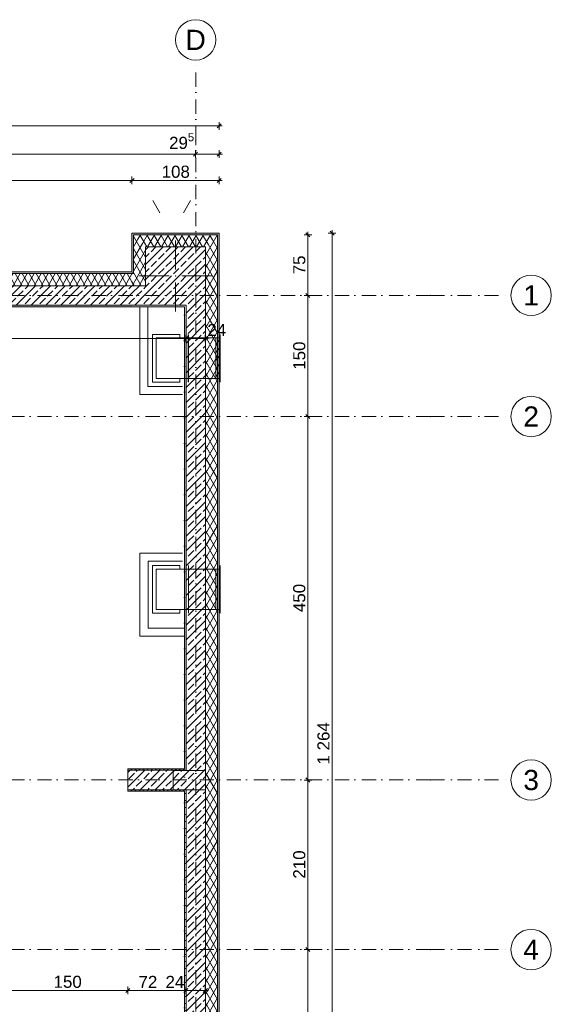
# Model space of a CAD drawing. Header units: millimetres. Extents: x -126271 to -91276, y -179170 to 5194.
# Tile 33 of 34: x -98011 to -91422, y -100644 to -88454. Entities that reach past the tile are written whole.
import ezdxf
from ezdxf.enums import TextEntityAlignment as Align

# ---------------------------------------------------------------- set-up
doc = ezdxf.new("R2010")
doc.units = ezdxf.units.MM
doc.header["$MEASUREMENT"] = 0
doc.linetypes.add('Kropki i Kreski', pattern=[335.138881, 176.388884, -88.194442, 0, -70.555556])
doc.linetypes.add('Kropkowana', pattern=[317.499995, 0, -317.499995])
for name, color, linetype, lineweight in [('A_Nr_pióra__3', 7, 'Continuous', 13), ('Nowe_A_Nr_pióra__3', 7, 'Continuous', 13), ('Nowe_Konstrukcja - Stropy_Nr_pióra__126', 255, 'Continuous', 0), ('Nowe_Konstrukcja - Słupy_Nr_pióra__3', 7, 'Continuous', 13), ('Nowe_Konstrukcja - Słupy_Nr_pióra__41', 7, 'Continuous', 13), ('Nowe_Konstrukcja - Ściany zew_Nr_pióra__21', 7, 'Continuous', 20), ('Nowe_Konstrukcja - Ściany zew_Nr_pióra__3', 7, 'Continuous', 13), ('Nowe_Osie_Nr_pióra__3', 7, 'Continuous', 13), ('Nowe_Osie_Nr_pióra__4', 8, 'Continuous', 13), ('Nowe_Wymiarowanie - Ogólne_Nr_pióra__42', 8, 'Continuous', 25)]:
    doc.layers.add(name, color=color, linetype=linetype, lineweight=lineweight)
for name, color, linetype, lineweight, true_color in [('NewŚciana_Nr_pióra__252', 7, 'Continuous', 13, 0xe8e8e8), ('Nowe_Elementy Modelu - Strefy_Nr_pióra__121', 7, 'Continuous', 0, 0xd5e3e3), ('Nowe_Konstrukcja - Słupy_Nr_pióra__1', 7, 'Continuous', 13, 0x6879ec), ('Nowe_Konstrukcja - Słupy_Nr_pióra__101', 250, 'Continuous', 13, 0x333333), ('Nowe_Konstrukcja - Ściany zew_Nr_pióra__23', 7, 'Continuous', 13, 0x858585), ('Nowe_Wymiarowanie - Ogólne_Nr_pióra__81', 7, 'Continuous', 13, 0x6a6a6a)]:
    doc.layers.add(name, color=color, linetype=linetype, lineweight=lineweight, true_color=true_color)
for name, color, linetype in [('Nowe_Konstrukcja - Stropy', 7, 'Continuous'), ('Nowe_Konstrukcja - Słupy', 7, 'Continuous'), ('Nowe_Konstrukcja - Ściany zew', 7, 'Continuous'), ('Nowe_Osie', 7, 'Continuous'), ('Nowe_Wymiarowanie - Ogólne', 7, 'Continuous')]:
    doc.layers.add(name, color=color, linetype=linetype)
doc.styles.add('STYL_AUTOMATYCZNY_1', font='arial.ttf')
doc.dimstyles.new('STYL_AUTOMATYCZNY__1', dxfattribs={"dimtxt": 150, "dimasz": 47.5, "dimexe": 0.18, "dimexo": 0.0625, "dimgap": 0, "dimtad": 1, "dimtih": 1, "dimtoh": 1, "dimdec": 0, "dimlfac": 0.1, "dimzin": 0, "dimdsep": 46, "dimtxsty": 'STYL_AUTOMATYCZNY_1', "dimblk": 'ARROWHEAD_6', "dimblk1": 'ARROWHEAD_6', "dimblk2": 'ARROWHEAD_6', "dimcen": 0.09, "dimse1": 1, "dimse2": 1, "dimclrd": 256, "dimclre": 256, "dimclrt": 8, "dimazin": 0, "dimtfac": 1, "dimtdec": 4, "dimtmove": 0, "dimatfit": 3, "dimfxl": 0, "dimtolj": 1, "dimtzin": 0, "dimarcsym": 0})
doc.dimstyles.new('STYL_AUTOMATYCZNY__2', dxfattribs={"dimtxt": 150, "dimasz": 47.5, "dimexe": 0.18, "dimexo": 0.0625, "dimgap": 0, "dimtad": 1, "dimdec": 0, "dimlfac": 0.1, "dimzin": 0, "dimdsep": 46, "dimtxsty": 'STYL_AUTOMATYCZNY_1', "dimblk": 'ARROWHEAD_6', "dimblk1": 'ARROWHEAD_6', "dimblk2": 'ARROWHEAD_6', "dimcen": 0.09, "dimse1": 1, "dimse2": 1, "dimclrd": 256, "dimclre": 256, "dimclrt": 8, "dimazin": 0, "dimtfac": 1, "dimtdec": 4, "dimtmove": 0, "dimatfit": 3, "dimfxl": 0, "dimtolj": 1, "dimtzin": 0, "dimarcsym": 0})
pattern_1 = [(60, (0, 0), (-64.951905, 37.5), []), (120, (0, 0), (64.951905, 37.5), [])]
pattern_2 = [(0, (0, 0), (0, 86.60254), [0, -50]), (0, (25, 43.3), (0, 86.60254), [0, -50])]
pattern_3 = [(45, (0, 0), (-91.92388, 91.92388), []), (45, (-45.96, 45.96), (-91.92388, 91.92388), [97.5, -32.5])]

# ---------------------------------------------------------------- blocks, each defined once
blk = doc.blocks.new('Ściana_1_1', base_point=(-95830, -102967))
at = {"layer": 'Nowe_Konstrukcja - Ściany zew_Nr_pióra__23', "linetype": 'Continuous', "lineweight": 13, "true_color": 0x858585}
h = blk.add_hatch(dxfattribs=at)
h.set_pattern_fill('Izolacja_miękka_0001', color=252, style=0, pattern_type=2)
h.set_pattern_definition(pattern_1)
h.paths.add_polyline_path([(-95560, -92157), (-95560, -91597), (-95710, -91747), (-95710, -92157)])
at = {"layer": 'Nowe_Konstrukcja - Ściany zew_Nr_pióra__23', "linetype": 'Continuous', "lineweight": 0, "true_color": 0xdfdfdf}
for points in [[(-95540, -92157), (-95540, -91577), (-95560, -91597), (-95560, -92157)], [(-95540, -102677), (-95540, -92157), (-95560, -92157), (-95560, -102677)], [(-95540, -103257), (-95540, -102677), (-95560, -102677), (-95560, -103237)]]:
    blk.add_hatch(color=254, dxfattribs=at).paths.add_polyline_path(points)
at = {"layer": 'Nowe_Konstrukcja - Ściany zew_Nr_pióra__23', "linetype": 'Continuous', "lineweight": 13, "true_color": 0x858585}
h = blk.add_hatch(dxfattribs=at)
h.set_pattern_fill('Beton_zbrojony_0001', color=252, style=0, pattern_type=2)
h.set_pattern_definition(pattern_3)
h.paths.add_polyline_path([(-95950, -91987), (-95950, -92157), (-95710, -92157), (-95710, -91987)])
h = blk.add_hatch(dxfattribs=at)
h.set_pattern_fill('Tynk_0001', color=252, style=0, pattern_type=2)
h.set_pattern_definition(pattern_2)
h.paths.add_polyline_path([(-95950, -97727), (-95950, -92157), (-95970, -92157), (-95970, -97727)])
h = blk.add_hatch(dxfattribs=at)
h.set_pattern_fill('Beton_zbrojony_0001', color=252, style=0, pattern_type=2)
h.set_pattern_definition(pattern_3)
h.paths.add_polyline_path([(-95710, -97747), (-95710, -92157), (-95950, -92157), (-95950, -97747)])
h = blk.add_hatch(dxfattribs=at)
h.set_pattern_fill('Izolacja_miękka_0001', color=252, style=0, pattern_type=2)
h.set_pattern_definition(pattern_1)
h.paths.add_polyline_path([(-95710, -102677), (-95560, -102677), (-95560, -92157), (-95710, -92157), (-95710, -97748), (-95709, -97748), (-95709, -97988), (-95710, -97988)])
h = blk.add_hatch(dxfattribs=at)
h.set_pattern_fill('Tynk_0001', color=252, style=0, pattern_type=2)
h.set_pattern_definition(pattern_2)
h.paths.add_polyline_path([(-95970, -97727), (-95970, -97747), (-95950, -97747), (-95950, -97727)])
h = blk.add_hatch(dxfattribs=at)
h.set_pattern_fill('Beton_zbrojony_0001', color=252, style=0, pattern_type=2)
h.set_pattern_definition(pattern_3)
h.paths.add_polyline_path([(-95710, -97747), (-95950, -97747), (-95950, -97748), (-95710, -97748)])
h = blk.add_hatch(dxfattribs=at)
h.set_pattern_fill('Tynk_0001', color=252, style=0, pattern_type=2)
h.set_pattern_definition(pattern_2)
h.paths.add_polyline_path([(-95950, -97988), (-95970, -97988), (-95970, -98007), (-95950, -98007)])
h = blk.add_hatch(dxfattribs=at)
h.set_pattern_fill('Tynk_0001', color=252, style=0, pattern_type=2)
h.set_pattern_definition(pattern_2)
h.paths.add_polyline_path([(-95970, -98007), (-95970, -101437), (-95950, -101437), (-95950, -98007)])
h = blk.add_hatch(dxfattribs=at)
h.set_pattern_fill('Beton_zbrojony_0001', color=252, style=0, pattern_type=2)
h.set_pattern_definition(pattern_3)
h.paths.add_polyline_path([(-95710, -97988), (-95950, -97988), (-95950, -102677), (-95710, -102677)])
h = blk.add_hatch(dxfattribs=at)
h.set_pattern_fill('Tynk_0001', color=252, style=0, pattern_type=2)
h.set_pattern_definition(pattern_2)
h.paths.add_polyline_path([(-95970, -101437), (-95970, -101457), (-95950, -101457), (-95950, -101437)])
h = blk.add_hatch(dxfattribs=at)
h.set_pattern_fill('Tynk_0001', color=252, style=0, pattern_type=2)
h.set_pattern_definition(pattern_2)
h.paths.add_polyline_path([(-95970, -101697), (-95970, -101717), (-95950, -101717), (-95950, -101697)])
h = blk.add_hatch(dxfattribs=at)
h.set_pattern_fill('Tynk_0001', color=252, style=0, pattern_type=2)
h.set_pattern_definition(pattern_2)
h.paths.add_polyline_path([(-95970, -101717), (-95970, -102677), (-95950, -102677), (-95950, -101717)])
h = blk.add_hatch(dxfattribs=at)
h.set_pattern_fill('Beton_zbrojony_0001', color=252, style=0, pattern_type=2)
h.set_pattern_definition(pattern_3)
h.paths.add_polyline_path([(-95710, -102677), (-95950, -102677), (-95950, -102847), (-95710, -102847), (-95710, -103087), (-95710, -103087)])
h = blk.add_hatch(dxfattribs=at)
h.set_pattern_fill('Izolacja_miękka_0001', color=252, style=0, pattern_type=2)
h.set_pattern_definition(pattern_1)
h.paths.add_polyline_path([(-95560, -103237), (-95560, -102677), (-95710, -102677), (-95710, -103087)])
at = {"layer": 'Nowe_Konstrukcja - Ściany zew_Nr_pióra__21', "color": 7, "linetype": 'Continuous', "lineweight": 20, "flags": 128}
for points in [[(-95540, -103257), (-95540, -91577)], [(-95970, -92157), (-95970, -97727)], [(-95970, -98007), (-95970, -101437)], [(-95970, -101717), (-95970, -102677)]]:
    blk.add_lwpolyline(points, dxfattribs=at)
at = {"layer": 'Nowe_Konstrukcja - Ściany zew_Nr_pióra__3', "color": 7, "linetype": 'Continuous', "lineweight": 13}
for p, q in [((-95560, -92157), (-95560, -91597)), ((-95710, -91747), (-95710, -92157)), ((-95710, -92157), (-95710, -91747)), ((-95950, -91987), (-95950, -92157)), ((-95950, -92157), (-95950, -97747)), ((-95710, -97747), (-95710, -92157)), ((-95560, -102677), (-95560, -92157)), ((-95950, -97747), (-95970, -97747)), ((-95710, -97748), (-95710, -97747)), ((-95950, -97988), (-95950, -101457)), ((-95710, -102677), (-95710, -97988)), ((-95950, -101457), (-95970, -101457)), ((-95950, -101697), (-95950, -101457)), ((-95970, -101697), (-95950, -101697)), ((-95950, -101697), (-95950, -102677)), ((-95950, -102677), (-95950, -102847)), ((-95710, -103087), (-95710, -102677)), ((-95560, -103237), (-95560, -102677))]:
    blk.add_line(p, q, dxfattribs=at)
blk = doc.blocks.new('Strop_1_1', base_point=(-95970, -102827))
at = {"layer": 'Nowe_Konstrukcja - Stropy_Nr_pióra__126', "color": 255, "linetype": 'Kropkowana', "lineweight": 0, "flags": 128}
blk.add_lwpolyline([(-95970, -102827), (-121790, -102827), (-121790, -92007), (-111889, -92007), (-111288, -92007), (-106469, -92007), (-105590, -92007), (-95970, -92007)], close=True, dxfattribs=at)
blk = doc.blocks.new('Ściana_15_1', base_point=(-95830, -97727))
at = {"layer": 'Nowe_Konstrukcja - Ściany zew_Nr_pióra__23', "linetype": 'Continuous', "lineweight": 13, "true_color": 0x858585}
h = blk.add_hatch(dxfattribs=at)
h.set_pattern_fill('Tynk_0001', color=252, style=0, pattern_type=2)
h.set_pattern_definition(pattern_2)
h.paths.add_polyline_path([(-95970, -97727), (-96670, -97727), (-96670, -97747), (-95970, -97747)])
h = blk.add_hatch(dxfattribs=at)
h.set_pattern_fill('Beton_zbrojony_0001', color=252, style=0, pattern_type=2)
h.set_pattern_definition(pattern_3)
h.paths.add_polyline_path([(-96670, -97747), (-96670, -97987), (-96109, -97987), (-96109, -97748), (-95970, -97748), (-95970, -97747)])
h = blk.add_hatch(dxfattribs=at)
h.set_pattern_fill('Beton_zbrojony_0001', color=252, style=0, pattern_type=2)
h.set_pattern_definition(pattern_3)
h.paths.add_polyline_path([(-95950, -97747), (-95970, -97747), (-95970, -97748), (-95950, -97748)])
h = blk.add_hatch(dxfattribs=at)
h.set_pattern_fill('Tynk_0001', color=252, style=0, pattern_type=2)
h.set_pattern_definition(pattern_2)
h.paths.add_polyline_path([(-96670, -98007), (-95970, -98007), (-95970, -97988), (-96109, -97988), (-96109, -97987), (-96670, -97987)])
at = {"layer": 'Nowe_Konstrukcja - Ściany zew_Nr_pióra__21', "color": 7, "linetype": 'Continuous', "lineweight": 20, "flags": 128}
for points in [[(-95970, -97727), (-96670, -97727)], [(-96670, -97727), (-96670, -97747)], [(-96670, -97747), (-96670, -97987)], [(-96670, -97987), (-96670, -98007)], [(-96670, -98007), (-95970, -98007)]]:
    blk.add_lwpolyline(points, dxfattribs=at)
at = {"layer": 'Nowe_Konstrukcja - Ściany zew_Nr_pióra__3', "color": 7, "linetype": 'Continuous', "lineweight": 13}
for p, q in [((-95970, -97747), (-96670, -97747)), ((-95950, -97747), (-95970, -97747)), ((-96670, -97987), (-96109, -97987))]:
    blk.add_line(p, q, dxfattribs=at)
blk = doc.blocks.new('Ściana_21_1', base_point=(-95830, -91867))
at = {"layer": 'Nowe_Konstrukcja - Ściany zew_Nr_pióra__23', "linetype": 'Continuous', "lineweight": 0, "true_color": 0xdfdfdf}
for points in [[(-96600, -91597), (-96600, -91117), (-96620, -91097), (-96620, -91577)], [(-96600, -91117), (-95560, -91117), (-95540, -91097), (-96620, -91097)], [(-95560, -91117), (-95560, -91597), (-95540, -91577), (-95540, -91097)], [(-96620, -91577), (-105439, -91577), (-105439, -91597), (-96620, -91597)], [(-96600, -91597), (-96620, -91577), (-96620, -91597)]]:
    blk.add_hatch(color=254, dxfattribs=at).paths.add_polyline_path(points)
at = {"layer": 'Nowe_Konstrukcja - Ściany zew_Nr_pióra__23', "linetype": 'Continuous', "lineweight": 13, "true_color": 0x858585}
h = blk.add_hatch(dxfattribs=at)
h.set_pattern_fill('Izolacja_miękka_0001', color=252, style=0, pattern_type=2)
h.set_pattern_definition(pattern_1)
h.paths.add_polyline_path([(-96450, -91747), (-96450, -91267), (-96600, -91117), (-96600, -91597)])
h = blk.add_hatch(dxfattribs=at)
h.set_pattern_fill('Izolacja_miękka_0001', color=252, style=0, pattern_type=2)
h.set_pattern_definition(pattern_1)
h.paths.add_polyline_path([(-96450, -91267), (-95710, -91267), (-95560, -91117), (-96600, -91117)])
h = blk.add_hatch(dxfattribs=at)
h.set_pattern_fill('Izolacja_miękka_0001', color=252, style=0, pattern_type=2)
h.set_pattern_definition(pattern_1)
h.paths.add_polyline_path([(-95710, -91267), (-95710, -91747), (-95560, -91597), (-95560, -91117)])
h = blk.add_hatch(dxfattribs=at)
h.set_pattern_fill('Izolacja_miękka_0001', color=252, style=0, pattern_type=2)
h.set_pattern_definition(pattern_1)
h.paths.add_polyline_path([(-96620, -91597), (-105439, -91597), (-105439, -91747), (-96620, -91747)])
h = blk.add_hatch(dxfattribs=at)
h.set_pattern_fill('Izolacja_miękka_0001', color=252, style=0, pattern_type=2)
h.set_pattern_definition(pattern_1)
h.paths.add_polyline_path([(-96620, -91747), (-96450, -91747), (-96600, -91597), (-96620, -91597)])
h = blk.add_hatch(dxfattribs=at)
h.set_pattern_fill('Beton_zbrojony_0001', color=252, style=0, pattern_type=2)
h.set_pattern_definition(pattern_3)
h.paths.add_polyline_path([(-105439, -91747), (-105439, -91987), (-103230, -91987), (-103230, -91747), (-102930, -91747), (-102930, -91987), (-96620, -91987), (-96620, -91747)])
h = blk.add_hatch(dxfattribs=at)
h.set_pattern_fill('Beton_zbrojony_0001', color=252, style=0, pattern_type=2)
h.set_pattern_definition(pattern_3)
h.paths.add_polyline_path([(-96620, -91987), (-96450, -91987), (-96450, -91747), (-96620, -91747)])
h = blk.add_hatch(dxfattribs=at)
h.set_pattern_fill('Tynk_0001', color=252, style=0, pattern_type=2)
h.set_pattern_definition(pattern_2)
h.paths.add_polyline_path([(-103230, -91987), (-105439, -91987), (-105439, -92007), (-96620, -92007), (-96620, -91987), (-102930, -91987), (-102930, -91987), (-103230, -91987)])
h = blk.add_hatch(dxfattribs=at)
h.set_pattern_fill('Tynk_0001', color=252, style=0, pattern_type=2)
h.set_pattern_definition(pattern_2)
h.paths.add_polyline_path([(-96620, -92007), (-95970, -92007), (-95950, -91987), (-96620, -91987)])
at = {"layer": 'Nowe_Konstrukcja - Słupy_Nr_pióra__3', "color": 7, "linetype": 'Continuous', "lineweight": 13}
for p, q in [((-96450, -91267), (-96450, -91747)), ((-95710, -91267), (-96450, -91267)), ((-95710, -91747), (-95710, -91267))]:
    blk.add_line(p, q, dxfattribs=at)
at = {"layer": 'Nowe_Konstrukcja - Ściany zew_Nr_pióra__21', "color": 7, "linetype": 'Continuous', "lineweight": 20}
for p, q in [((-96620, -91577), (-96620, -91097)), ((-96620, -91097), (-95540, -91097)), ((-95540, -91097), (-95540, -91577))]:
    blk.add_line(p, q, dxfattribs=at)
at = {"layer": 'Nowe_Konstrukcja - Ściany zew_Nr_pióra__21', "color": 7, "linetype": 'Continuous', "lineweight": 20, "flags": 128}
for points in [[(-96620, -91577), (-105439, -91577)], [(-105590, -92007), (-95970, -92007)]]:
    blk.add_lwpolyline(points, dxfattribs=at)
at = {"layer": 'Nowe_Konstrukcja - Ściany zew_Nr_pióra__3', "color": 7, "linetype": 'Continuous', "lineweight": 13}
for p, q in [((-96600, -91597), (-96600, -91117)), ((-96600, -91117), (-95560, -91117)), ((-95560, -91117), (-95560, -91597)), ((-96620, -91597), (-105439, -91597)), ((-96620, -91597), (-96600, -91597)), ((-96620, -91747), (-105439, -91747)), ((-96620, -91747), (-96450, -91747)), ((-96450, -91747), (-96620, -91747)), ((-102930, -91987), (-96620, -91987)), ((-95950, -91987), (-96620, -91987)), ((-96620, -91987), (-95950, -91987))]:
    blk.add_line(p, q, dxfattribs=at)
blk = doc.blocks.new('Słup_3_1', base_point=(-96080, -91627))
at = {"layer": 'Nowe_Konstrukcja - Słupy_Nr_pióra__101', "linetype": 'Continuous', "lineweight": 13, "true_color": 0x333333}
h = blk.add_hatch(dxfattribs=at)
h.set_pattern_fill('Beton_zbrojony_0001', color=250, style=0, pattern_type=2)
h.set_pattern_definition(pattern_3)
h.paths.add_polyline_path([(-96450, -91267), (-96450, -91987), (-95710, -91987), (-95710, -91267)])
at = {"layer": 'Nowe_Konstrukcja - Słupy_Nr_pióra__1', "color": 171, "linetype": 'Continuous', "lineweight": 13, "true_color": 0x6879ec}
for p, q in [((-96080, -91547), (-96080, -91187)), ((-96160, -91627), (-96530, -91627)), ((-96000, -91627), (-95630, -91627)), ((-96080, -91707), (-96080, -92067))]:
    blk.add_line(p, q, dxfattribs=at)
blk.add_point((-96080, -91627), dxfattribs=at)
at = {"layer": 'Nowe_Konstrukcja - Słupy_Nr_pióra__3', "color": 7, "linetype": 'Continuous', "lineweight": 13}
for p, q in [((-96450, -91267), (-96450, -91747)), ((-95710, -91267), (-96450, -91267)), ((-95710, -91747), (-95710, -91267))]:
    blk.add_line(p, q, dxfattribs=at)
blk = doc.blocks.new('Standardowy znacznik osi')
at = {"layer": 'Nowe_Osie_Nr_pióra__3', "color": 7, "linetype": 'Continuous', "lineweight": 13, "flags": 128}
blk.add_lwpolyline([(17973, 0, 1), (17473, 0, 1)], format="xyb", close=True, dxfattribs=at)
at = {"layer": 'Nowe_Osie_Nr_pióra__4', "color": 8, "linetype": 'Kropki i Kreski', "lineweight": 13}
for p, q in [((1000, 0), (16473, 0)), ((16473, 0), (16473, 0)), ((16473, 0), (17473, 0))]:
    blk.add_line(p, q, dxfattribs=at)
blk.add_point((16473, 0), dxfattribs=at)
at = {"layer": 'Nowe_Osie_Nr_pióra__4', "color": 8, "lineweight": 13, "style": 'STYL_AUTOMATYCZNY_1'}
for tag, p in [('AC_MarkerText_1_0', (-68, -57)), ('AC_MarkerText_1_1', (17905, -57))]:
    blk.add_attdef(tag, text='', height=250, rotation=270, dxfattribs=at).set_placement(p, align=Align.TOP_CENTER)
blk = doc.blocks.new('Standardowy znacznik osi_5')
at = {"layer": 'Nowe_Osie_Nr_pióra__3', "color": 7, "linetype": 'Continuous', "lineweight": 13, "flags": 128}
blk.add_lwpolyline([(0, 0, 1), (-500, 0, 1)], format="xyb", close=True, dxfattribs=at)
at = {"layer": 'Nowe_Osie_Nr_pióra__4', "color": 8, "linetype": 'Kropki i Kreski', "lineweight": 13}
for q in [(0, 0), (32849, 0)]:
    blk.add_line((1000, 0), q, dxfattribs=at)
blk.add_point((1000, 0), dxfattribs=at)
blk.add_point((1000, 0), dxfattribs=at)
at = {"layer": 'Nowe_Osie_Nr_pióra__4', "color": 8, "lineweight": 13, "style": 'STYL_AUTOMATYCZNY_1'}
for tag, p in [('AC_MarkerText_1_0', (-250, -239)), ('AC_MarkerText_1_1', (34099, -239))]:
    blk.add_attdef(tag, text='', height=250, rotation=180, dxfattribs=at).set_placement(p, align=Align.TOP_CENTER)
blk = doc.blocks.new('*D102')
at = {"layer": 'Nowe_Wymiarowanie - Ogólne_Nr_pióra__81', "color": 251, "linetype": 'Continuous', "lineweight": 13, "true_color": 0x6a6a6a}
for p, q in [((-94439, -99967), (-94439, -97867)), ((-94464, -99942), (-94414, -99992)), ((-94439, -102987), (-94439, -99967)), ((-94392, -102987), (-94486, -102987)), ((-94464, -102962), (-94414, -103012)), ((-94439, -103736), (-94439, -102987))]:
    blk.add_line(p, q, dxfattribs=at)
at = {"layer": 'Nowe_Wymiarowanie - Ogólne_Nr_pióra__42', "color": 8, "lineweight": 25, "insert": (-94469, -101648), "char_height": 150, "attachment_point": 7, "rotation": 90, "style": 'STYL_AUTOMATYCZNY_1'}
blk.add_mtext('\\A1;{\\pql;\\fArial|b0|i0|c238|p0;\\W1.000000;302}', dxfattribs=at)
blk = doc.blocks.new('ARROWHEAD_6')
at = {"color": 0, "linetype": 'Continuous', "lineweight": 0}
for p, q in [((0, 0), (-1, 0)), ((-0.5, -0.5), (0.5, 0.5))]:
    blk.add_line(p, q, dxfattribs=at)
blk = doc.blocks.new('*D103')
at = {"layer": 'Nowe_Wymiarowanie - Ogólne_Nr_pióra__81', "color": 251, "linetype": 'Continuous', "lineweight": 13, "true_color": 0x6a6a6a}
for p, q in [((-94439, -97867), (-94439, -93367)), ((-94392, -97867), (-94486, -97867)), ((-94464, -97842), (-94414, -97892)), ((-94439, -99967), (-94439, -97867)), ((-94464, -99942), (-94414, -99992)), ((-94392, -99967), (-94486, -99967)), ((-94439, -102987), (-94439, -99967))]:
    blk.add_line(p, q, dxfattribs=at)
at = {"layer": 'Nowe_Wymiarowanie - Ogólne_Nr_pióra__42', "color": 8, "lineweight": 25, "insert": (-94469, -99088), "char_height": 150, "attachment_point": 7, "rotation": 90, "style": 'STYL_AUTOMATYCZNY_1'}
blk.add_mtext('\\A1;{\\pql;\\fArial|b0|i0|c238|p0;\\W1.000000;210}', dxfattribs=at)
blk = doc.blocks.new('*D104')
at = {"layer": 'Nowe_Wymiarowanie - Ogólne_Nr_pióra__81', "color": 251, "linetype": 'Continuous', "lineweight": 13, "true_color": 0x6a6a6a}
for p, q in [((-94392, -93367), (-94486, -93367)), ((-94464, -93342), (-94414, -93392)), ((-94439, -97867), (-94439, -93367)), ((-94392, -97867), (-94486, -97867)), ((-94464, -97842), (-94414, -97892))]:
    blk.add_line(p, q, dxfattribs=at)
at = {"layer": 'Nowe_Wymiarowanie - Ogólne_Nr_pióra__42', "color": 8, "lineweight": 25, "insert": (-94469, -95788), "char_height": 150, "attachment_point": 7, "rotation": 90, "style": 'STYL_AUTOMATYCZNY_1'}
blk.add_mtext('\\A1;{\\pql;\\fArial|b0|i0|c238|p0;\\W1.000000;450}', dxfattribs=at)
blk = doc.blocks.new('*D105')
at = {"layer": 'Nowe_Wymiarowanie - Ogólne_Nr_pióra__81', "color": 251, "linetype": 'Continuous', "lineweight": 13, "true_color": 0x6a6a6a}
for p, q in [((-94392, -91867), (-94486, -91867)), ((-94464, -91842), (-94414, -91892)), ((-94439, -93367), (-94439, -91867)), ((-94392, -93367), (-94486, -93367)), ((-94464, -93342), (-94414, -93392)), ((-94439, -97867), (-94439, -93367))]:
    blk.add_line(p, q, dxfattribs=at)
at = {"layer": 'Nowe_Wymiarowanie - Ogólne_Nr_pióra__42', "color": 8, "lineweight": 25, "insert": (-94469, -92788), "char_height": 150, "attachment_point": 7, "rotation": 90, "style": 'STYL_AUTOMATYCZNY_1'}
blk.add_mtext('\\A1;{\\pql;\\fArial|b0|i0|c238|p0;\\W1.000000;150}', dxfattribs=at)
blk = doc.blocks.new('*D106')
at = {"layer": 'Nowe_Wymiarowanie - Ogólne_Nr_pióra__81', "color": 251, "linetype": 'Continuous', "lineweight": 13, "true_color": 0x6a6a6a}
for p, q in [((-94392, -91117), (-94486, -91117)), ((-94414, -91142), (-94464, -91092)), ((-94439, -91117), (-94439, -91079)), ((-94439, -91867), (-94439, -91117)), ((-94392, -91867), (-94486, -91867)), ((-94464, -91842), (-94414, -91892)), ((-94439, -93367), (-94439, -91867))]:
    blk.add_line(p, q, dxfattribs=at)
at = {"layer": 'Nowe_Wymiarowanie - Ogólne_Nr_pióra__42', "color": 8, "lineweight": 25, "insert": (-94469, -91606), "char_height": 150, "attachment_point": 7, "rotation": 90, "style": 'STYL_AUTOMATYCZNY_1'}
blk.add_mtext('\\A1;{\\pql;\\fArial|b0|i0|c238|p0;\\W1.000000;75}', dxfattribs=at)
blk = doc.blocks.new('*D107')
at = {"layer": 'Nowe_Wymiarowanie - Ogólne_Nr_pióra__81', "color": 251, "linetype": 'Continuous', "lineweight": 13, "true_color": 0x6a6a6a}
for p, q in [((-94139, -91097), (-94139, -91059)), ((-94092, -91097), (-94186, -91097)), ((-94114, -91122), (-94164, -91072)), ((-94139, -103738), (-94139, -91097)), ((-94092, -103738), (-94186, -103738)), ((-94164, -103713), (-94114, -103763)), ((-94139, -103776), (-94139, -103738))]:
    blk.add_line(p, q, dxfattribs=at)
at = {"layer": 'Nowe_Wymiarowanie - Ogólne_Nr_pióra__42', "color": 8, "lineweight": 25, "insert": (-94169, -97675), "char_height": 150, "attachment_point": 7, "rotation": 90, "style": 'STYL_AUTOMATYCZNY_1'}
blk.add_mtext('\\A1;{\\pql;\\fArial|b0|i0|c238|p0;\\W1.000000;1\xa0264}', dxfattribs=at)
blk = doc.blocks.new('*D108')
at = {"layer": 'Nowe_Wymiarowanie - Ogólne_Nr_pióra__81', "color": 251, "linetype": 'Continuous', "lineweight": 13, "true_color": 0x6a6a6a}
for p, q in [((-95975, -92426), (-95925, -92376)), ((-95950, -92354), (-95950, -92447)), ((-95710, -92401), (-95950, -92401)), ((-95735, -92426), (-95685, -92376)), ((-95710, -92354), (-95710, -92447)), ((-95672, -92401), (-95710, -92401))]:
    blk.add_line(p, q, dxfattribs=at)
at = {"layer": 'Nowe_Wymiarowanie - Ogólne_Nr_pióra__42', "color": 8, "lineweight": 25, "insert": (-95685, -92371), "char_height": 150, "attachment_point": 7, "style": 'STYL_AUTOMATYCZNY_1'}
blk.add_mtext('\\A1;{\\pql;\\fArial|b0|i0|c238|p0;\\W1.000000;24}', dxfattribs=at)
blk = doc.blocks.new('*D109')
at = {"layer": 'Nowe_Wymiarowanie - Ogólne_Nr_pióra__81', "color": 251, "linetype": 'Continuous', "lineweight": 13, "true_color": 0x6a6a6a}
for p, q in [((-105635, -92426), (-105585, -92376)), ((-105610, -92354), (-105610, -92447)), ((-95950, -92401), (-105610, -92401)), ((-95975, -92426), (-95925, -92376)), ((-95950, -92354), (-95950, -92447))]:
    blk.add_line(p, q, dxfattribs=at)
at = {"layer": 'Nowe_Wymiarowanie - Ogólne_Nr_pióra__42', "color": 8, "lineweight": 25, "char_height": 150, "attachment_point": 7, "style": 'STYL_AUTOMATYCZNY_1'}
for s, insert in [('\\A1;{\\pql;\\fArial|b0|i0|c238|p0;\\W1.000000;24}', (-105585, -92371)), ('\\A1;{\\pql;\\fArial|b0|i0|c238|p0;\\W1.000000;966}', (-100837, -92371))]:
    blk.add_mtext(s, dxfattribs=dict(at, insert=insert))
blk = doc.blocks.new('*D145')
at = {"layer": 'Nowe_Wymiarowanie - Ogólne_Nr_pióra__81', "color": 251, "linetype": 'Continuous', "lineweight": 13, "true_color": 0x6a6a6a}
for p, q in [((-98145, -100447), (-98195, -100497)), ((-98170, -100519), (-98170, -100425)), ((-96645, -100447), (-96695, -100497)), ((-96670, -100519), (-96670, -100425)), ((-98170, -100472), (-96670, -100472))]:
    blk.add_line(p, q, dxfattribs=at)
at = {"layer": 'Nowe_Wymiarowanie - Ogólne_Nr_pióra__42', "color": 8, "lineweight": 25, "insert": (-97591, -100442), "char_height": 150, "attachment_point": 7, "style": 'STYL_AUTOMATYCZNY_1'}
blk.add_mtext('\\A1;{\\pql;\\fArial|b0|i0|c238|p0;\\W1.000000;150}', dxfattribs=at)
blk = doc.blocks.new('*D146')
at = {"layer": 'Nowe_Wymiarowanie - Ogólne_Nr_pióra__81', "color": 251, "linetype": 'Continuous', "lineweight": 13, "true_color": 0x6a6a6a}
for p, q in [((-96645, -100447), (-96695, -100497)), ((-96670, -100519), (-96670, -100425)), ((-95925, -100447), (-95975, -100497)), ((-95950, -100519), (-95950, -100425)), ((-96670, -100472), (-95950, -100472))]:
    blk.add_line(p, q, dxfattribs=at)
at = {"layer": 'Nowe_Wymiarowanie - Ogólne_Nr_pióra__42', "color": 8, "lineweight": 25, "char_height": 150, "attachment_point": 7, "style": 'STYL_AUTOMATYCZNY_1'}
for s, insert in [('\\A1;{\\pql;\\fArial|b0|i0|c238|p0;\\W1.000000;72}', (-96538, -100442)), ('\\A1;{\\pql;\\fArial|b0|i0|c238|p0;\\W1.000000;24}', (-96203, -100442))]:
    blk.add_mtext(s, dxfattribs=dict(at, insert=insert))
blk = doc.blocks.new('*D147')
at = {"layer": 'Nowe_Wymiarowanie - Ogólne_Nr_pióra__81', "color": 251, "linetype": 'Continuous', "lineweight": 13, "true_color": 0x6a6a6a}
for p, q in [((-95925, -100447), (-95975, -100497)), ((-95950, -100519), (-95950, -100425)), ((-95735, -100497), (-95685, -100447)), ((-95710, -100519), (-95710, -100425)), ((-95950, -100472), (-95710, -100472)), ((-95710, -100472), (-95672, -100472))]:
    blk.add_line(p, q, dxfattribs=at)
blk = doc.blocks.new('*D179')
at = {"layer": 'Nowe_Wymiarowanie - Ogólne_Nr_pióra__81', "color": 251, "linetype": 'Continuous', "lineweight": 13, "true_color": 0x6a6a6a}
for p, q in [((-122257, -89769), (-122219, -89769)), ((-122194, -89744), (-122244, -89794)), ((-122219, -89816), (-122219, -89722)), ((-122219, -89769), (-95540, -89769)), ((-95565, -89794), (-95515, -89744)), ((-95540, -89816), (-95540, -89722)), ((-95540, -89769), (-95502, -89769))]:
    blk.add_line(p, q, dxfattribs=at)
at = {"layer": 'Nowe_Wymiarowanie - Ogólne_Nr_pióra__42', "color": 8, "lineweight": 25, "insert": (-109137, -89739), "char_height": 150, "attachment_point": 7, "style": 'STYL_AUTOMATYCZNY_1'}
blk.add_mtext('\\A1;{\\pql;\\fArial|b0|i0|c238|p0;\\W1.000000;2\xa0668}', dxfattribs=at)
blk = doc.blocks.new('*D185')
at = {"layer": 'Nowe_Wymiarowanie - Ogólne_Nr_pióra__81', "color": 251, "linetype": 'Continuous', "lineweight": 13, "true_color": 0x6a6a6a}
for p, q in [((-105415, -90418), (-105465, -90468)), ((-105440, -90490), (-105440, -90396)), ((-105440, -90443), (-96619, -90443)), ((-96594, -90418), (-96644, -90468)), ((-96619, -90490), (-96619, -90396))]:
    blk.add_line(p, q, dxfattribs=at)
at = {"layer": 'Nowe_Wymiarowanie - Ogólne_Nr_pióra__42', "color": 8, "lineweight": 25, "insert": (-101201, -90413), "char_height": 150, "attachment_point": 7, "style": 'STYL_AUTOMATYCZNY_1'}
blk.add_mtext('\\A1;{\\pql;\\fArial|b0|i0|c238|p0;\\W1.000000;882}', dxfattribs=at)
blk = doc.blocks.new('*D186')
at = {"layer": 'Nowe_Wymiarowanie - Ogólne_Nr_pióra__81', "color": 251, "linetype": 'Continuous', "lineweight": 13, "true_color": 0x6a6a6a}
for p, q in [((-96594, -90418), (-96644, -90468)), ((-96619, -90490), (-96619, -90396)), ((-96619, -90443), (-95539, -90443)), ((-95564, -90468), (-95514, -90418)), ((-95539, -90490), (-95539, -90396)), ((-95539, -90443), (-95502, -90443))]:
    blk.add_line(p, q, dxfattribs=at)
at = {"layer": 'Nowe_Wymiarowanie - Ogólne_Nr_pióra__42', "color": 8, "lineweight": 25, "insert": (-96251, -90413), "char_height": 150, "attachment_point": 7, "style": 'STYL_AUTOMATYCZNY_1'}
blk.add_mtext('\\A1;{\\pql;\\fArial|b0|i0|c238|p0;\\W1.000000;108}', dxfattribs=at)
blk = doc.blocks.new('*D190')
at = {"layer": 'Nowe_Wymiarowanie - Ogólne_Nr_pióra__81', "color": 251, "linetype": 'Continuous', "lineweight": 13, "true_color": 0x6a6a6a}
for p, q in [((-105730, -90165), (-105730, -90071)), ((-95830, -90165), (-95830, -90071)), ((-105705, -90093), (-105755, -90143)), ((-105730, -90118), (-95830, -90118)), ((-95805, -90093), (-95855, -90143))]:
    blk.add_line(p, q, dxfattribs=at)
at = {"layer": 'Nowe_Wymiarowanie - Ogólne_Nr_pióra__42', "color": 8, "lineweight": 25, "char_height": 150, "attachment_point": 7, "style": 'STYL_AUTOMATYCZNY_1'}
for s, insert in [('\\A1;{\\pql;\\fArial|b0|i0|c238|p0;\\W1.000000;29\\fArial|b0|i0|c238|p0;\\W1.000000;\\A1{\\H.66x;\\S5^  ;}}', (-96159, -90097)), ('\\A1;{\\pql;\\fArial|b0|i0|c238|p0;\\W1.000000;990}', (-101103, -90088))]:
    blk.add_mtext(s, dxfattribs=dict(at, insert=insert))
blk = doc.blocks.new('*D191')
at = {"layer": 'Nowe_Wymiarowanie - Ogólne_Nr_pióra__81', "color": 251, "linetype": 'Continuous', "lineweight": 13, "true_color": 0x6a6a6a}
for p, q in [((-95830, -90165), (-95830, -90071)), ((-95537, -90165), (-95537, -90071)), ((-95805, -90093), (-95855, -90143)), ((-95830, -90118), (-95537, -90118)), ((-95562, -90143), (-95512, -90093)), ((-95537, -90118), (-95499, -90118))]:
    blk.add_line(p, q, dxfattribs=at)
blk = doc.blocks.new('Słup_17_1', base_point=(-95909, -97868))
at = {"layer": 'Nowe_Konstrukcja - Słupy_Nr_pióra__101', "linetype": 'Continuous', "lineweight": 13, "true_color": 0x333333}
h = blk.add_hatch(dxfattribs=at)
h.set_pattern_fill('Beton_zbrojony_0001', color=250, style=0, pattern_type=2)
h.set_pattern_definition(pattern_3)
h.paths.add_polyline_path([(-96109, -97988), (-95709, -97988), (-95709, -97748), (-96109, -97748)])
at = {"layer": 'Nowe_Konstrukcja - Słupy_Nr_pióra__41', "color": 7, "linetype": 'Continuous', "lineweight": 13, "flags": 128}
blk.add_lwpolyline([(-96109, -97988), (-95709, -97988), (-95709, -97748), (-96109, -97748)], close=True, dxfattribs=at)

msp = doc.modelspace()

# ---------------------------------------------------------------- hatches: boundary and pattern name
at = {"layer": 'NewŚciana_Nr_pióra__252', "linetype": 'Continuous', "lineweight": 13, "true_color": 0xe8e8e8}
h = msp.add_hatch(dxfattribs=at)
h.set_pattern_fill('IZOLACJA_MIĘKKA_0001', color=254, style=0, pattern_type=2)
h.set_pattern_definition([(60, (1e-11, 403), (-649.519, 375), []), (120, (1e-11, 403), (649.519, 375), [])])
h.paths.add_polyline_path([(-95559.5, -90693.6), (-96579.5, -90693.6), (-96429.5, -90843.6), (-95709.5, -90843.6)])
h = msp.add_hatch(dxfattribs=at)
h.set_pattern_fill('IZOLACJA_MIĘKKA_0001', color=254, style=0, pattern_type=2)
h.set_pattern_definition([(60, (1e-11, 0), (-649.519, 375), []), (120, (1e-11, 0), (649.519, 375), [])])
h.paths.add_polyline_path([(-95559.5, -91746.6), (-95559.5, -91096.6), (-95709.5, -91246.6), (-95709.5, -91746.6)])

# ---------------------------------------------------------------- linework, layer by layer
at = {"layer": 'A_Nr_pióra__3', "color": 7, "linetype": 'Continuous', "lineweight": 13}
for p, q in [((-96520.7, -93094.3), (-96520.7, -92006.6)), ((-96420.7, -92994.3), (-96420.7, -92006.6)), ((-96365.7, -92349.3), (-96365.7, -92939.3)), ((-96025.7, -92349.3), (-96365.7, -92349.3)), ((-96365.7, -92349.3), (-96025.7, -92349.3)), ((-96365.7, -92939.3), (-96365.7, -92349.3)), ((-96320.7, -92894.3), (-96320.7, -92394.3)), ((-96320.7, -92394.3), (-95970.7, -92394.3)), ((-96025.7, -92394.3), (-96025.7, -92349.3)), ((-96025.7, -92349.3), (-96025.7, -92394.3)), ((-95970.7, -92394.3), (-95920.7, -92394.3)), ((-95920.7, -92939.3), (-95920.7, -92349.3)), ((-95920.6, -92349.3), (-95920.6, -92939.3)), ((-95539.6, -92394.3), (-95920.6, -92394.3)), ((-95579.5, -92394.3), (-95579.5, -92894.3)), ((-95539.5, -92394.3), (-95579.5, -92394.3)), ((-95539.6, -92939.3), (-95539.6, -92349.3)), ((-95539.5, -92349.3), (-95539.5, -92394.3)), ((-95539.5, -92394.3), (-95539.5, -92894.3)), ((-95524.5, -92349.3), (-95524.5, -92939.3)), ((-95539.5, -92419.3), (-95579.5, -92474.3)), ((-95539.5, -92519.3), (-95579.5, -92574.3)), ((-95539.5, -92619.3), (-95579.5, -92674.3)), ((-95539.5, -92719.3), (-95579.5, -92774.3)), ((-95539.5, -92819.3), (-95579.5, -92874.3)), ((-95994.8, -92994.3), (-96420.7, -92994.3)), ((-96365.7, -92939.3), (-96025.7, -92939.3)), ((-96025.7, -92939.3), (-96365.7, -92939.3)), ((-95970.7, -92894.3), (-96320.7, -92894.3)), ((-96025.7, -92939.3), (-96025.7, -92894.3)), ((-96025.7, -92894.3), (-96025.7, -92939.3)), ((-95920.7, -92894.3), (-95970.7, -92894.3)), ((-95539.6, -92894.3), (-95920.6, -92894.3)), ((-95579.5, -92894.3), (-95539.5, -92894.3)), ((-95539.5, -92894.3), (-95539.5, -92939.3)), ((-95994.8, -93094.3), (-96520.7, -93094.3)), ((-96519.7, -95056.6), (-96519.7, -95986.6)), ((-96519.7, -95056.6), (-95994.8, -95056.6)), ((-96419.7, -95156.6), (-96419.7, -95986.6)), ((-96419.7, -95156.6), (-95994.8, -95156.6)), ((-96364.7, -95211.6), (-96364.7, -95801.6)), ((-96024.7, -95211.6), (-96364.7, -95211.6)), ((-96364.7, -95211.6), (-96024.7, -95211.6)), ((-96364.7, -95801.6), (-96364.7, -95211.6)), ((-96319.7, -95756.6), (-96319.7, -95256.6)), ((-96319.7, -95256.6), (-95969.7, -95256.6)), ((-96024.7, -95256.6), (-96024.7, -95211.6)), ((-96024.7, -95211.6), (-96024.7, -95256.6)), ((-95969.7, -95256.6), (-95919.7, -95256.6)), ((-95919.7, -95801.6), (-95919.7, -95211.6)), ((-95919.6, -95211.6), (-95919.6, -95801.6)), ((-95539.6, -95256.6), (-95919.6, -95256.6)), ((-95579.6, -95256.6), (-95579.6, -95756.6)), ((-95539.6, -95256.6), (-95579.6, -95256.6)), ((-95539.6, -95801.6), (-95539.6, -95211.6)), ((-95539.6, -95211.6), (-95539.6, -95256.6)), ((-95539.6, -95256.6), (-95539.6, -95756.6)), ((-95524.6, -95211.6), (-95524.6, -95801.6)), ((-96364.7, -95801.6), (-96024.7, -95801.6)), ((-96024.7, -95801.6), (-96364.7, -95801.6)), ((-95969.7, -95756.6), (-96319.7, -95756.6)), ((-96024.7, -95801.6), (-96024.7, -95756.6)), ((-96024.7, -95756.6), (-96024.7, -95801.6)), ((-95919.7, -95756.6), (-95969.7, -95756.6)), ((-95919.6, -95756.6), (-95539.6, -95756.6)), ((-95539.6, -95756.6), (-95579.6, -95756.6)), ((-95539.6, -95756.6), (-95539.6, -95801.6))]:
    msp.add_line(p, q, dxfattribs=at)
at = {"layer": 'Nowe_A_Nr_pióra__3', "color": 7, "linetype": 'Continuous', "lineweight": 13}
for p, q in [((-96519.7, -95986.6), (-96519.7, -96086.6)), ((-96419.7, -95986.6), (-95969.5, -95986.6)), ((-96519.7, -96086.6), (-95969.5, -96086.6))]:
    msp.add_line(p, q, dxfattribs=at)
at = {"layer": 'Nowe_Elementy Modelu - Strefy_Nr_pióra__121', "color": 254, "linetype": 'Continuous', "lineweight": 0, "true_color": 0xd5e3e3, "flags": 128}
msp.add_lwpolyline([(-105589.5, -96011.1), (-105589.5, -97726.6), (-104889.5, -97726.6), (-104889.5, -98006.6), (-105589.5, -98006.6), (-105589.5, -102826.6), (-104669.5, -102826.6), (-97449.5, -102826.6), (-97449.5, -101436.7), (-95969.5, -101436.7), (-95969.5, -98006.6), (-96669.5, -98006.6), (-96669.5, -97726.6), (-95969.5, -97726.6), (-95969.5, -92006.6), (-105589.5, -92006.6)], close=True, dxfattribs=at)

# ---------------------------------------------------------------- block references
at = {"layer": 'Nowe_Konstrukcja - Stropy', "color": 255, "linetype": 'Kropkowana', "lineweight": 0}
msp.add_blockref('Strop_1_1', (-95969.5, -102826.6), dxfattribs=at)
at = {"layer": 'Nowe_Konstrukcja - Słupy', "color": 7, "lineweight": 13}
for name, p in [('Słup_3_1', (-96079.5, -91626.6)), ('Słup_17_1', (-95909.5, -97868.5))]:
    msp.add_blockref(name, p, dxfattribs=at)
at = {"layer": 'Nowe_Konstrukcja - Ściany zew', "color": 7, "lineweight": 20}
for name, p in [('Ściana_21_1', (-95829.5, -91866.6)), ('Ściana_1_1', (-95829.5, -102966.6)), ('Ściana_15_1', (-95829.5, -97726.6))]:
    msp.add_blockref(name, p, dxfattribs=at)
at = {"layer": 'Nowe_Osie', "color": 8, "linetype": 'Continuous', "lineweight": 15}
ref = msp.add_blockref('Standardowy znacznik osi', (-95829.5, -106426.6), dxfattribs=dict(at, zscale=1000, rotation=90))
ref.add_attrib('AC_MarkerText_1_1', 'D', dxfattribs={"layer": 'Nowe_Osie_Nr_pióra__4', "color": 8, "lineweight": 13, "height": 250, "rotation": 360, "style": 'STYL_AUTOMATYCZNY_1'}).set_placement((-95829.5, -88578.6), align=Align.TOP_CENTER)
ref = msp.add_blockref('Standardowy znacznik osi_5', (-91921.8, -91866.6), dxfattribs=dict(at, zscale=1000, rotation=180))
ref.add_attrib('AC_MarkerText_1', '1', dxfattribs={"layer": 'Nowe_Osie_Nr_pióra__4', "color": 8, "lineweight": 13, "height": 250, "rotation": 360, "style": 'STYL_AUTOMATYCZNY_1'}).set_placement((-91671.8, -91741.6), align=Align.TOP_CENTER)
ref = msp.add_blockref('Standardowy znacznik osi_5', (-91921.8, -93366.6), dxfattribs=dict(at, zscale=1000, rotation=180))
ref.add_attrib('AC_MarkerText_1', '2', dxfattribs={"layer": 'Nowe_Osie_Nr_pióra__4', "color": 8, "lineweight": 13, "height": 250, "rotation": 360, "style": 'STYL_AUTOMATYCZNY_1'}).set_placement((-91671.8, -93241.6), align=Align.TOP_CENTER)
ref = msp.add_blockref('Standardowy znacznik osi_5', (-91921.8, -97866.6), dxfattribs=dict(at, zscale=1000, rotation=180))
ref.add_attrib('AC_MarkerText_1', '3', dxfattribs={"layer": 'Nowe_Osie_Nr_pióra__4', "color": 8, "lineweight": 13, "height": 250, "rotation": 360, "style": 'STYL_AUTOMATYCZNY_1'}).set_placement((-91671.8, -97741.6), align=Align.TOP_CENTER)
ref = msp.add_blockref('Standardowy znacznik osi_5', (-91921.8, -99966.6), dxfattribs=dict(at, zscale=1000, rotation=180))
ref.add_attrib('AC_MarkerText_1', '4', dxfattribs={"layer": 'Nowe_Osie_Nr_pióra__4', "color": 8, "lineweight": 13, "height": 250, "rotation": 360, "style": 'STYL_AUTOMATYCZNY_1'}).set_placement((-91671.8, -99841.6), align=Align.TOP_CENTER)

# ---------------------------------------------------------------- dimensions: what is measured, and where the dimension line sits
at = {"layer": 'Nowe_Wymiarowanie - Ogólne', "color": 251, "linetype": 'Continuous', "lineweight": 13, "true_color": 0x6a6a6a}
for base, p1, p2, picture, middle in [((-95539.7, -89768.9), (-122219.3, -93332.6), (-95539.7, -93332.6), '*D179', (-108879.6, -89663.9)), ((-95829.5, -90118), (-105729.5, -95898.9), (-95829.5, -96144.7), '*D190', (-100932.1, -90013)), ((-95536.7, -90118), (-95829.5, -96144.7), (-95536.7, -96548.6), '*D191', (-95842.7, -90013)), ((-96619.3, -90443.2), (-105439.5, -91138.9), (-96619.3, -94066.1), '*D185', (-101029.8, -90338.2)), ((-95539.3, -90443.2), (-96619.3, -94066.1), (-95539.3, -94066.1), '*D186', (-96079.7, -90338.2)), ((-95949.5, -100472), (-96669.5, -98006.6), (-95949.5, -97416.6), '*D146', (-96424.2, -100367)), ((-95709.5, -100472), (-95949.5, -97416.6), (-95709.5, -97416.6), '*D147', (-96089.2, -100367)), ((-96669.5, -100472), (-98169.5, -98006.6), (-96669.5, -98006.6), '*D145', (-97419.9, -100367))]:
    dim = msp.add_linear_dim(base=base, p1=p1, p2=p2, dimstyle='STYL_AUTOMATYCZNY__1', dxfattribs=at)
    dim.commit()
    dim.dimension.update_dxf_attribs({"geometry": picture, "text_midpoint": middle, "dimtype": 160})
for base, p1, p2, picture, middle in [((-94138.8, -91096.6), (-95539.5, -103738.1), (-95559.5, -91096.6), '*D107', (-94243.8, -97417.5)), ((-94438.6, -91116.6), (-91921.8, -91866.6), (-95559.5, -91116.6), '*D106', (-94543.6, -91491.9)), ((-94438.6, -91866.6), (-91921.8, -93366.6), (-91921.8, -91866.6), '*D105', (-94543.6, -92617)), ((-94438.6, -93366.6), (-91921.8, -97866.6), (-91921.8, -93366.6), '*D104', (-94543.6, -95617)), ((-94438.6, -97866.6), (-91921.8, -99966.6), (-91921.8, -97866.6), '*D103', (-94543.6, -98917)), ((-94438.6, -99966.6), (-93030.4, -102986.7), (-91921.8, -99966.6), '*D102', (-94543.6, -101477))]:
    dim = msp.add_linear_dim(base=base, p1=p1, p2=p2, angle=90, dimstyle='STYL_AUTOMATYCZNY__2', dxfattribs=at)
    dim.commit()
    dim.dimension.update_dxf_attribs({"geometry": picture, "text_midpoint": middle, "dimtype": 160, "text_rotation": 90})
for base, p1, p2, picture, middle in [((-105609.5, -92400.5), (-95949.5, -97416.6), (-105609.5, -94040), '*D109', (-100665.5, -92295.5)), ((-95949.5, -92400.5), (-95709.5, -97416.6), (-95949.5, -97416.6), '*D108', (-95570.4, -92295.5))]:
    dim = msp.add_linear_dim(base=base, p1=p1, p2=p2, angle=180, dimstyle='STYL_AUTOMATYCZNY__1', dxfattribs=at)
    dim.commit()
    dim.dimension.update_dxf_attribs({"geometry": picture, "text_midpoint": middle, "dimtype": 160})

doc.saveas('drawing.dxf')
